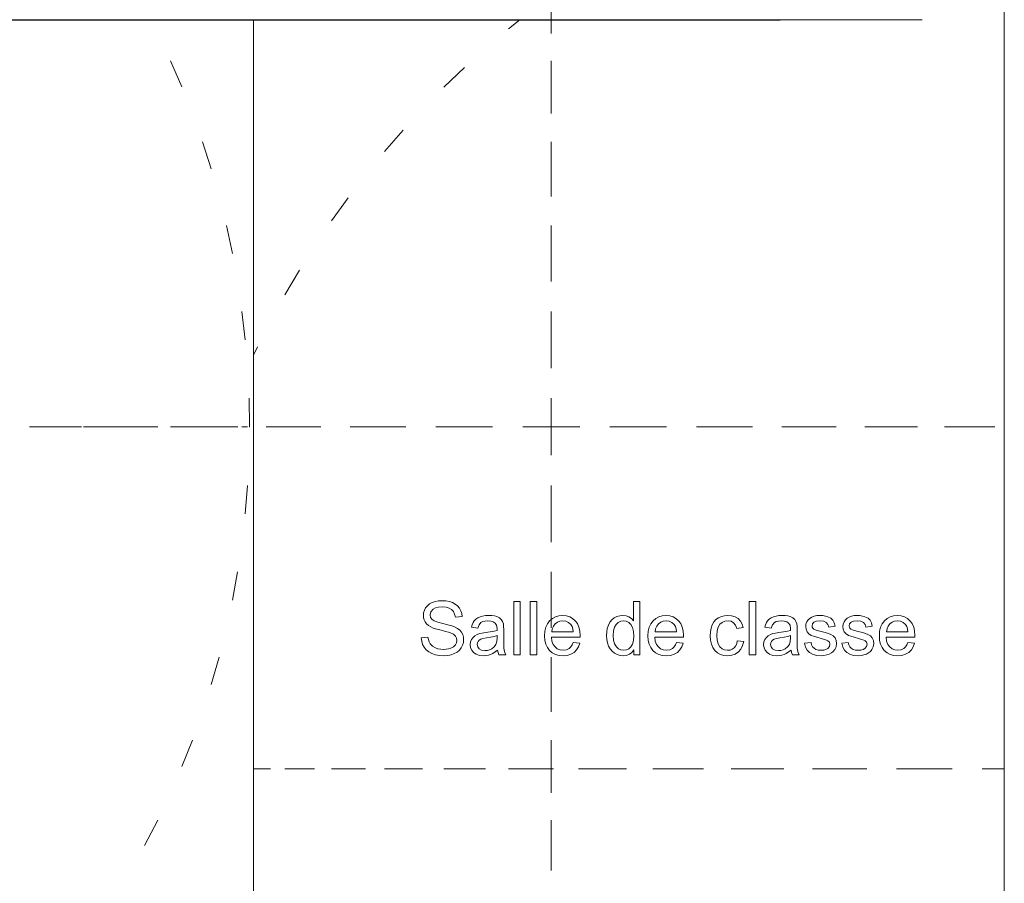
# Model space of a CAD drawing. Header units: millimetres. Extents: x 4 to 415, y 5 to 292.
# Tile 24 of 30: x 268 to 285, y 110 to 125. Entities that reach past the tile are written whole.
import ezdxf
from ezdxf.xclip import XClip

# ---------------------------------------------------------------- set-up
doc = ezdxf.new("R2010")
doc.units = ezdxf.units.MM
doc.header["$MEASUREMENT"] = 0
doc.header["$XCLIPFRAME"] = 0
for name, color, linetype in [('01-007-DESSINS IMPORTES_GEOMETRE_EXTERNES_XREF', 7, 'Continuous'), ('Nouveau_02-021-CLOISONS SPECIFIQUES HABILLAGE', 7, 'Continuous'), ('Nouveau_02-022-FAUX PLAFOND SUSPENDUS', 7, 'Continuous'), ('Nouveau_04-003-LUMINAIRES', 7, 'Continuous'), ('Nouveau_09-001-TEXTES 3D', 7, 'Continuous')]:
    doc.layers.add(name, color=color, linetype=linetype)

# ---------------------------------------------------------------- blocks, each defined once
blk = doc.blocks.new('Dessin_1_1', base_point=(537.388, 51.552))
at = {"layer": 'Nouveau_02-021-CLOISONS SPECIFIQUES HABILLAGE', "color": 8, "linetype": 'Continuous', "lineweight": 5}
for p, q in [((284.805, 96.002), (284.805, 126.352)), ((271.641, 96.002), (271.641, 124.792))]:
    blk.add_line(p, q, dxfattribs=at)
at = {"layer": 'Nouveau_02-022-FAUX PLAFOND SUSPENDUS', "color": 7, "linetype": 'Continuous', "lineweight": 25}
for p, q in [((266.985, 124.792), (267.912, 124.792)), ((267.912, 124.792), (268.881, 124.792)), ((268.881, 124.792), (269.884, 124.792)), ((269.884, 124.792), (270.462, 124.792)), ((270.462, 124.792), (270.984, 124.792)), ((270.984, 124.792), (272.042, 124.792)), ((272.042, 124.792), (273.103, 124.792)), ((273.103, 124.792), (274.157, 124.792)), ((274.157, 124.792), (275.195, 124.792)), ((275.195, 124.792), (276.207, 124.792)), ((276.207, 124.792), (277.183, 124.792)), ((277.183, 124.792), (278.115, 124.792)), ((278.115, 124.792), (278.993, 124.792)), ((278.993, 124.792), (279.81, 124.792)), ((279.81, 124.792), (280.558, 124.792)), ((280.558, 124.792), (280.875, 124.792))]:
    blk.add_line(p, q, dxfattribs=at)
at = {"layer": 'Nouveau_02-022-FAUX PLAFOND SUSPENDUS', "color": 8, "linetype": 'Continuous', "lineweight": 5}
for p, q in [((280.875, 124.792), (281.23, 124.792)), ((281.23, 124.792), (281.819, 124.792)), ((281.819, 124.792), (282.32, 124.792)), ((282.32, 124.792), (282.729, 124.792)), ((282.729, 124.792), (283.041, 124.792)), ((283.041, 124.792), (283.254, 124.792)), ((283.254, 124.792), (283.366, 124.792))]:
    blk.add_line(p, q, dxfattribs=at)
at = {"layer": 'Nouveau_04-003-LUMINAIRES', "color": 7, "linetype": 'Continuous', "lineweight": 20}
for p, q in [((276.86, 124.995), (276.86, 124.55)), ((276.86, 123.613), (276.86, 123.148)), ((276.86, 122.174), (276.86, 121.693)), ((276.86, 120.691), (276.86, 120.199)), ((276.86, 119.179), (276.86, 118.68)), ((268.206, 117.652), (268.626, 117.652)), ((269.517, 117.652), (269.962, 117.652)), ((270.899, 117.652), (271.364, 117.652)), ((272.339, 117.652), (272.819, 117.652)), ((273.821, 117.652), (274.313, 117.652)), ((275.334, 117.652), (275.832, 117.652)), ((276.86, 117.652), (277.36, 117.652)), ((276.86, 117.652), (276.86, 117.152)), ((278.387, 117.652), (278.884, 117.652)), ((279.899, 117.652), (280.388, 117.652)), ((281.382, 117.652), (281.858, 117.652)), ((282.822, 117.652), (283.28, 117.652)), ((284.204, 117.652), (284.641, 117.652)), ((276.86, 116.125), (276.86, 115.628)), ((276.86, 114.613), (276.86, 114.124)), ((276.86, 113.13), (276.86, 112.654)), ((276.86, 111.691), (276.86, 111.232)), ((276.86, 110.309), (276.86, 109.872))]:
    blk.add_line(p, q, dxfattribs=at)
at = {"layer": 'Nouveau_04-003-LUMINAIRES', "color": 8, "linetype": 'Continuous', "lineweight": 5}
for p, q in [((276.311, 124.792), (276.114, 124.634)), ((270.385, 123.613), (270.186, 124.072)), ((276.86, 123.613), (276.86, 124.072)), ((275.338, 123.952), (274.977, 123.606)), ((274.267, 122.857), (273.939, 122.479)), ((270.9, 122.174), (270.747, 122.65)), ((276.86, 122.174), (276.86, 122.65)), ((273.3, 121.668), (273.008, 121.262)), ((271.271, 120.691), (271.166, 121.18)), ((276.86, 120.691), (276.86, 121.18)), ((272.445, 120.397), (272.192, 119.966)), ((271.495, 119.179), (271.438, 119.675)), ((276.86, 119.179), (276.86, 119.675)), ((271.709, 119.053), (271.641, 118.908)), ((271.57, 117.652), (271.562, 118.152)), ((276.86, 117.652), (276.86, 118.152)), ((267.795, 117.652), (267.711, 117.652)), ((268.034, 117.652), (267.795, 117.652)), ((268.034, 117.652), (268.206, 117.652)), ((268.945, 117.652), (268.661, 117.652)), ((268.945, 117.652), (269.216, 117.652)), ((269.517, 117.652), (269.216, 117.652)), ((270.385, 117.652), (270.186, 117.652)), ((270.385, 117.652), (270.568, 117.652)), ((270.899, 117.652), (270.568, 117.652)), ((271.495, 117.652), (271.438, 117.652)), ((271.495, 117.652), (271.536, 117.652)), ((271.57, 117.652), (271.562, 117.652)), ((272.339, 117.652), (271.863, 117.652)), ((273.821, 117.652), (273.333, 117.652)), ((275.334, 117.652), (274.837, 117.652)), ((276.86, 117.652), (276.36, 117.652)), ((277.36, 117.652), (277.36, 117.652)), ((278.387, 117.652), (277.889, 117.652)), ((279.899, 117.652), (279.408, 117.652)), ((281.382, 117.652), (280.902, 117.652)), ((282.822, 117.652), (282.357, 117.652)), ((284.204, 117.652), (283.759, 117.652)), ((276.86, 117.152), (276.86, 117.152)), ((271.495, 116.125), (271.536, 116.623)), ((276.86, 116.125), (276.86, 116.623)), ((271.271, 114.613), (271.361, 115.105)), ((276.86, 114.613), (276.86, 115.105)), ((270.9, 113.13), (271.037, 113.611)), ((276.86, 113.13), (276.86, 113.611)), ((270.385, 111.691), (270.568, 112.156)), ((276.86, 111.691), (276.86, 112.156)), ((271.709, 111.652), (271.641, 111.652)), ((271.709, 111.652), (271.936, 111.652)), ((272.445, 111.652), (272.192, 111.652)), ((272.445, 111.652), (272.711, 111.652)), ((273.3, 111.652), (273.008, 111.652)), ((273.3, 111.652), (273.603, 111.652)), ((274.267, 111.652), (273.939, 111.652)), ((274.267, 111.652), (274.605, 111.652)), ((275.338, 111.652), (274.977, 111.652)), ((275.338, 111.652), (275.708, 111.652)), ((276.504, 111.652), (276.114, 111.652)), ((276.504, 111.652), (276.903, 111.652)), ((277.756, 111.652), (277.338, 111.652)), ((277.756, 111.652), (278.181, 111.652)), ((279.082, 111.652), (278.642, 111.652)), ((279.082, 111.652), (279.53, 111.652)), ((280.473, 111.652), (280.013, 111.652)), ((280.473, 111.652), (280.939, 111.652)), ((281.917, 111.652), (281.441, 111.652)), ((281.917, 111.652), (282.397, 111.652)), ((283.401, 111.652), (282.913, 111.652)), ((283.401, 111.652), (283.892, 111.652)), ((284.805, 111.652), (284.418, 111.652)), ((269.731, 110.309), (269.96, 110.753)), ((276.86, 110.309), (276.86, 110.753))]:
    blk.add_line(p, q, dxfattribs=at)
at = {"layer": 'Nouveau_09-001-TEXTES 3D', "color": 8, "linetype": 'Continuous', "lineweight": 5}
for p, q in [((274.658, 114.476), (274.636, 114.434)), ((274.689, 114.513), (274.658, 114.476)), ((274.728, 114.544), (274.689, 114.513)), ((274.775, 114.569), (274.728, 114.544)), ((274.829, 114.587), (274.775, 114.569)), ((274.788, 114.451), (274.829, 114.474)), ((274.886, 114.597), (274.829, 114.587)), ((274.829, 114.474), (274.884, 114.487)), ((274.884, 114.487), (274.952, 114.492)), ((274.946, 114.601), (274.886, 114.597)), ((275.013, 114.597), (274.946, 114.601)), ((274.952, 114.492), (275.017, 114.487)), ((275.074, 114.586), (275.013, 114.597)), ((275.017, 114.487), (275.072, 114.472)), ((275.072, 114.472), (275.114, 114.447)), ((275.129, 114.567), (275.074, 114.586)), ((275.178, 114.542), (275.129, 114.567)), ((275.219, 114.509), (275.178, 114.542)), ((275.251, 114.469), (275.219, 114.509)), ((275.275, 114.424), (275.251, 114.469)), ((276.316, 114.585), (276.202, 114.585)), ((276.202, 114.585), (276.202, 113.652)), ((276.316, 113.652), (276.316, 114.585)), ((276.606, 114.585), (276.491, 114.585)), ((276.491, 114.585), (276.491, 113.652)), ((276.606, 113.652), (276.606, 114.585)), ((278.415, 114.585), (278.301, 114.585)), ((278.301, 114.585), (278.301, 114.25)), ((278.415, 113.652), (278.415, 114.585)), ((280.446, 114.585), (280.332, 114.585)), ((280.332, 114.585), (280.332, 113.652)), ((280.446, 113.652), (280.446, 114.585)), ((274.623, 114.39), (274.618, 114.344)), ((274.618, 114.344), (274.622, 114.302)), ((274.622, 114.302), (274.633, 114.263)), ((274.636, 114.434), (274.623, 114.39)), ((274.737, 114.352), (274.75, 114.406)), ((274.746, 114.306), (274.737, 114.352)), ((274.773, 114.269), (274.746, 114.306)), ((274.75, 114.406), (274.788, 114.451)), ((275.114, 114.447), (275.146, 114.412)), ((275.146, 114.412), (275.167, 114.367)), ((275.167, 114.367), (275.179, 114.313)), ((275.179, 114.313), (275.297, 114.322)), ((275.291, 114.375), (275.275, 114.424)), ((275.297, 114.322), (275.291, 114.375)), ((275.571, 114.301), (275.537, 114.278)), ((275.612, 114.319), (275.571, 114.301)), ((275.658, 114.332), (275.612, 114.319)), ((275.709, 114.34), (275.658, 114.332)), ((275.765, 114.343), (275.709, 114.34)), ((275.819, 114.341), (275.765, 114.343)), ((275.866, 114.334), (275.819, 114.341)), ((275.906, 114.323), (275.866, 114.334)), ((275.953, 114.3), (275.906, 114.323)), ((275.985, 114.271), (275.953, 114.3)), ((276.934, 114.319), (276.88, 114.29)), ((276.994, 114.337), (276.934, 114.319)), ((277.061, 114.343), (276.994, 114.337)), ((277.126, 114.337), (277.061, 114.343)), ((277.184, 114.32), (277.126, 114.337)), ((277.236, 114.291), (277.184, 114.32)), ((277.282, 114.251), (277.236, 114.291)), ((277.964, 114.299), (277.923, 114.266)), ((278.011, 114.324), (277.964, 114.299)), ((278.061, 114.338), (278.011, 114.324)), ((278.115, 114.343), (278.061, 114.338)), ((278.173, 114.337), (278.115, 114.343)), ((278.224, 114.317), (278.173, 114.337)), ((278.267, 114.288), (278.224, 114.317)), ((278.746, 114.319), (278.692, 114.29)), ((278.806, 114.337), (278.746, 114.319)), ((278.873, 114.343), (278.806, 114.337)), ((278.938, 114.337), (278.873, 114.343)), ((278.996, 114.32), (278.938, 114.337)), ((279.048, 114.291), (278.996, 114.32)), ((279.094, 114.251), (279.048, 114.291)), ((279.794, 114.302), (279.749, 114.27)), ((279.845, 114.325), (279.794, 114.302)), ((279.899, 114.338), (279.845, 114.325)), ((279.955, 114.343), (279.899, 114.338)), ((280.024, 114.337), (279.955, 114.343)), ((280.084, 114.318), (280.024, 114.337)), ((280.136, 114.287), (280.084, 114.318)), ((280.715, 114.301), (280.682, 114.278)), ((280.756, 114.319), (280.715, 114.301)), ((280.803, 114.332), (280.756, 114.319)), ((280.854, 114.34), (280.803, 114.332)), ((280.91, 114.343), (280.854, 114.34)), ((280.964, 114.341), (280.91, 114.343)), ((281.01, 114.334), (280.964, 114.341)), ((281.05, 114.323), (281.01, 114.334)), ((281.097, 114.3), (281.05, 114.323)), ((281.13, 114.271), (281.097, 114.3)), ((281.399, 114.296), (281.367, 114.267)), ((281.431, 114.314), (281.399, 114.296)), ((281.472, 114.329), (281.431, 114.314)), ((281.52, 114.34), (281.472, 114.329)), ((281.571, 114.343), (281.52, 114.34)), ((281.622, 114.34), (281.571, 114.343)), ((281.668, 114.333), (281.622, 114.34)), ((281.711, 114.32), (281.668, 114.333)), ((281.763, 114.293), (281.711, 114.32)), ((281.799, 114.258), (281.763, 114.293)), ((282.051, 114.296), (282.019, 114.267)), ((282.082, 114.314), (282.051, 114.296)), ((282.124, 114.329), (282.082, 114.314)), ((282.171, 114.34), (282.124, 114.329)), ((282.223, 114.343), (282.171, 114.34)), ((282.273, 114.34), (282.223, 114.343)), ((282.32, 114.333), (282.273, 114.34)), ((282.362, 114.32), (282.32, 114.333)), ((282.415, 114.293), (282.362, 114.32)), ((282.451, 114.258), (282.415, 114.293)), ((282.803, 114.319), (282.749, 114.29)), ((282.863, 114.337), (282.803, 114.319)), ((282.93, 114.343), (282.863, 114.337)), ((282.994, 114.337), (282.93, 114.343)), ((283.053, 114.32), (282.994, 114.337)), ((283.105, 114.291), (283.053, 114.32)), ((283.151, 114.251), (283.105, 114.291)), ((274.633, 114.263), (274.651, 114.228)), ((274.651, 114.228), (274.676, 114.195)), ((274.676, 114.195), (274.71, 114.166)), ((274.71, 114.166), (274.75, 114.141)), ((274.75, 114.141), (274.793, 114.122)), ((274.81, 114.247), (274.773, 114.269)), ((274.793, 114.122), (274.853, 114.103)), ((274.872, 114.225), (274.81, 114.247)), ((274.96, 114.203), (274.872, 114.225)), ((275.049, 114.181), (274.96, 114.203)), ((275.118, 114.161), (275.049, 114.181)), ((275.166, 114.143), (275.118, 114.161)), ((275.216, 114.116), (275.166, 114.143)), ((275.472, 114.18), (275.46, 114.135)), ((275.46, 114.135), (275.572, 114.12)), ((275.489, 114.219), (275.472, 114.18)), ((275.51, 114.251), (275.489, 114.219)), ((275.537, 114.278), (275.51, 114.251)), ((275.572, 114.12), (275.596, 114.181)), ((275.596, 114.181), (275.629, 114.22)), ((275.629, 114.22), (275.659, 114.236)), ((275.659, 114.236), (275.699, 114.245)), ((275.699, 114.245), (275.748, 114.248)), ((275.748, 114.248), (275.801, 114.244)), ((275.801, 114.244), (275.845, 114.231)), ((275.845, 114.231), (275.879, 114.209)), ((275.879, 114.209), (275.903, 114.17)), ((275.903, 114.17), (275.911, 114.111)), ((276.007, 114.237), (275.985, 114.271)), ((276.021, 114.193), (276.007, 114.237)), ((276.025, 114.152), (276.021, 114.193)), ((276.027, 114.088), (276.025, 114.152)), ((276.767, 114.136), (276.751, 114.065)), ((276.795, 114.197), (276.767, 114.136)), ((276.833, 114.249), (276.795, 114.197)), ((276.88, 114.29), (276.833, 114.249)), ((276.879, 114.11), (276.899, 114.157)), ((276.899, 114.157), (276.929, 114.196)), ((276.929, 114.196), (276.968, 114.225)), ((276.968, 114.225), (277.012, 114.243)), ((277.012, 114.243), (277.062, 114.249)), ((277.062, 114.249), (277.117, 114.241)), ((277.117, 114.241), (277.164, 114.219)), ((277.164, 114.219), (277.204, 114.183)), ((277.204, 114.183), (277.225, 114.149)), ((277.225, 114.149), (277.239, 114.107)), ((277.32, 114.2), (277.282, 114.251)), ((277.347, 114.14), (277.32, 114.2)), ((277.363, 114.07), (277.347, 114.14)), ((277.863, 114.173), (277.844, 114.116)), ((277.889, 114.223), (277.863, 114.173)), ((277.923, 114.266), (277.889, 114.223)), ((277.952, 114.071), (277.97, 114.136)), ((277.97, 114.136), (277.998, 114.186)), ((277.998, 114.186), (278.035, 114.22)), ((278.035, 114.22), (278.078, 114.241)), ((278.078, 114.241), (278.126, 114.248)), ((278.126, 114.248), (278.175, 114.241)), ((278.175, 114.241), (278.219, 114.219)), ((278.219, 114.219), (278.257, 114.183)), ((278.257, 114.183), (278.287, 114.132)), ((278.301, 114.25), (278.267, 114.288)), ((278.287, 114.132), (278.305, 114.064)), ((278.579, 114.136), (278.563, 114.065)), ((278.607, 114.197), (278.579, 114.136)), ((278.645, 114.249), (278.607, 114.197)), ((278.692, 114.29), (278.645, 114.249)), ((278.691, 114.11), (278.711, 114.157)), ((278.711, 114.157), (278.741, 114.196)), ((278.741, 114.196), (278.78, 114.225)), ((278.78, 114.225), (278.824, 114.243)), ((278.824, 114.243), (278.874, 114.249)), ((278.874, 114.249), (278.929, 114.241)), ((278.929, 114.241), (278.976, 114.219)), ((278.976, 114.219), (279.016, 114.183)), ((279.016, 114.183), (279.037, 114.149)), ((279.037, 114.149), (279.051, 114.107)), ((279.132, 114.2), (279.094, 114.251)), ((279.159, 114.14), (279.132, 114.2)), ((279.175, 114.07), (279.159, 114.14)), ((279.664, 114.121), (279.651, 114.057)), ((279.684, 114.179), (279.664, 114.121)), ((279.712, 114.229), (279.684, 114.179)), ((279.749, 114.27), (279.712, 114.229)), ((279.771, 114.072), (279.789, 114.137)), ((279.789, 114.137), (279.819, 114.187)), ((279.819, 114.187), (279.859, 114.221)), ((279.859, 114.221), (279.906, 114.242)), ((279.906, 114.242), (279.96, 114.249)), ((279.96, 114.249), (280.013, 114.24)), ((280.013, 114.24), (280.058, 114.214)), ((280.058, 114.214), (280.092, 114.172)), ((280.092, 114.172), (280.114, 114.112)), ((280.114, 114.112), (280.225, 114.129)), ((280.177, 114.245), (280.136, 114.287)), ((280.207, 114.192), (280.177, 114.245)), ((280.225, 114.129), (280.207, 114.192)), ((280.617, 114.18), (280.605, 114.135)), ((280.605, 114.135), (280.717, 114.12)), ((280.634, 114.219), (280.617, 114.18)), ((280.655, 114.251), (280.634, 114.219)), ((280.682, 114.278), (280.655, 114.251)), ((280.717, 114.12), (280.74, 114.181)), ((280.74, 114.181), (280.774, 114.22)), ((280.774, 114.22), (280.804, 114.236)), ((280.804, 114.236), (280.844, 114.245)), ((280.844, 114.245), (280.893, 114.248)), ((280.893, 114.248), (280.946, 114.244)), ((280.946, 114.244), (280.989, 114.231)), ((280.989, 114.231), (281.023, 114.209)), ((281.023, 114.209), (281.048, 114.17)), ((281.048, 114.17), (281.056, 114.111)), ((281.151, 114.237), (281.13, 114.271)), ((281.165, 114.193), (281.151, 114.237)), ((281.17, 114.152), (281.165, 114.193)), ((281.171, 114.088), (281.17, 114.152)), ((281.327, 114.192), (281.322, 114.148)), ((281.322, 114.148), (281.328, 114.101)), ((281.343, 114.232), (281.327, 114.192)), ((281.367, 114.267), (281.343, 114.232)), ((281.433, 114.162), (281.441, 114.194)), ((281.436, 114.14), (281.433, 114.162)), ((281.447, 114.122), (281.436, 114.14)), ((281.441, 114.194), (281.466, 114.223)), ((281.465, 114.105), (281.447, 114.122)), ((281.466, 114.223), (281.511, 114.242)), ((281.511, 114.242), (281.579, 114.249)), ((281.579, 114.249), (281.638, 114.242)), ((281.638, 114.242), (281.682, 114.22)), ((281.682, 114.22), (281.712, 114.185)), ((281.712, 114.185), (281.727, 114.138)), ((281.727, 114.138), (281.839, 114.153)), ((281.823, 114.212), (281.799, 114.258)), ((281.839, 114.153), (281.823, 114.212)), ((281.979, 114.192), (281.974, 114.148)), ((281.974, 114.148), (281.98, 114.101)), ((281.994, 114.232), (281.979, 114.192)), ((282.019, 114.267), (281.994, 114.232)), ((282.084, 114.162), (282.093, 114.194)), ((282.088, 114.14), (282.084, 114.162)), ((282.098, 114.122), (282.088, 114.14)), ((282.093, 114.194), (282.118, 114.223)), ((282.116, 114.105), (282.098, 114.122)), ((282.118, 114.223), (282.163, 114.242)), ((282.163, 114.242), (282.231, 114.249)), ((282.231, 114.249), (282.29, 114.242)), ((282.29, 114.242), (282.334, 114.22)), ((282.334, 114.22), (282.364, 114.185)), ((282.364, 114.185), (282.378, 114.138)), ((282.378, 114.138), (282.49, 114.153)), ((282.475, 114.212), (282.451, 114.258)), ((282.49, 114.153), (282.475, 114.212)), ((282.636, 114.136), (282.619, 114.065)), ((282.663, 114.197), (282.636, 114.136)), ((282.702, 114.249), (282.663, 114.197)), ((282.749, 114.29), (282.702, 114.249)), ((282.748, 114.11), (282.768, 114.157)), ((282.768, 114.157), (282.798, 114.196)), ((282.798, 114.196), (282.837, 114.225)), ((282.837, 114.225), (282.881, 114.243)), ((282.881, 114.243), (282.931, 114.249)), ((282.931, 114.249), (282.985, 114.241)), ((282.985, 114.241), (283.033, 114.219)), ((283.033, 114.219), (283.073, 114.183)), ((283.073, 114.183), (283.094, 114.149)), ((283.094, 114.149), (283.108, 114.107)), ((283.189, 114.2), (283.151, 114.251)), ((283.216, 114.14), (283.189, 114.2)), ((283.232, 114.07), (283.216, 114.14)), ((274.699, 113.962), (274.582, 113.952)), ((274.582, 113.952), (274.589, 113.891)), ((274.707, 113.918), (274.699, 113.962)), ((274.853, 114.103), (274.931, 114.082)), ((274.931, 114.082), (275.006, 114.064)), ((275.006, 114.064), (275.062, 114.048)), ((275.062, 114.048), (275.097, 114.037)), ((275.097, 114.037), (275.147, 114.012)), ((275.147, 114.012), (275.181, 113.982)), ((275.181, 113.982), (275.2, 113.946)), ((275.2, 113.946), (275.206, 113.905)), ((275.256, 114.084), (275.216, 114.116)), ((275.286, 114.048), (275.256, 114.084)), ((275.308, 114.008), (275.286, 114.048)), ((275.321, 113.963), (275.308, 114.008)), ((275.325, 113.915), (275.321, 113.963)), ((275.489, 113.958), (275.463, 113.921)), ((275.522, 113.987), (275.489, 113.958)), ((275.561, 114.008), (275.522, 113.987)), ((275.605, 114.024), (275.561, 114.008)), ((275.647, 114.033), (275.605, 114.024)), ((275.706, 114.041), (275.647, 114.033)), ((275.663, 113.937), (275.724, 113.948)), ((275.791, 114.053), (275.706, 114.041)), ((275.724, 113.948), (275.8, 113.961)), ((275.859, 114.066), (275.791, 114.053)), ((275.8, 113.961), (275.862, 113.975)), ((275.911, 114.081), (275.859, 114.066)), ((275.862, 113.975), (275.911, 113.991)), ((275.911, 113.949), (275.906, 113.883)), ((275.911, 114.111), (275.911, 114.081)), ((275.911, 113.991), (275.911, 113.949)), ((276.027, 113.935), (276.027, 114.088)), ((276.751, 114.065), (276.745, 113.984)), ((276.745, 113.984), (276.751, 113.906)), ((276.873, 113.892), (276.864, 113.961)), ((276.864, 113.961), (277.368, 113.961)), ((276.87, 114.055), (276.879, 114.11)), ((277.247, 114.055), (276.87, 114.055)), ((277.239, 114.107), (277.247, 114.055)), ((277.368, 113.991), (277.363, 114.07)), ((277.368, 113.961), (277.368, 113.991)), ((277.833, 114.055), (277.829, 113.989)), ((277.829, 113.989), (277.833, 113.923)), ((277.844, 114.116), (277.833, 114.055)), ((277.947, 113.989), (277.952, 114.071)), ((277.953, 113.91), (277.947, 113.989)), ((278.305, 114.064), (278.311, 113.98)), ((278.311, 113.98), (278.305, 113.903)), ((278.563, 114.065), (278.557, 113.984)), ((278.557, 113.984), (278.563, 113.906)), ((278.685, 113.892), (278.676, 113.961)), ((278.676, 113.961), (279.18, 113.961)), ((278.682, 114.055), (278.691, 114.11)), ((279.059, 114.055), (278.682, 114.055)), ((279.051, 114.107), (279.059, 114.055)), ((279.18, 113.991), (279.175, 114.07)), ((279.18, 113.961), (279.18, 113.991)), ((279.651, 114.057), (279.647, 113.987)), ((279.647, 113.987), (279.653, 113.908)), ((279.765, 113.99), (279.771, 114.072)), ((279.771, 113.908), (279.765, 113.99)), ((280.634, 113.958), (280.608, 113.921)), ((280.667, 113.987), (280.634, 113.958)), ((280.706, 114.008), (280.667, 113.987)), ((280.749, 114.024), (280.706, 114.008)), ((280.791, 114.033), (280.749, 114.024)), ((280.851, 114.041), (280.791, 114.033)), ((280.808, 113.937), (280.868, 113.948)), ((280.935, 114.053), (280.851, 114.041)), ((280.868, 113.948), (280.944, 113.961)), ((281.003, 114.066), (280.935, 114.053)), ((280.944, 113.961), (281.007, 113.975)), ((281.055, 114.081), (281.003, 114.066)), ((281.007, 113.975), (281.055, 113.991)), ((281.055, 113.949), (281.051, 113.883)), ((281.056, 114.111), (281.055, 114.081)), ((281.055, 113.991), (281.055, 113.949)), ((281.171, 113.935), (281.171, 114.088)), ((281.328, 114.101), (281.347, 114.058)), ((281.347, 114.058), (281.378, 114.021)), ((281.378, 114.021), (281.421, 113.993)), ((281.421, 113.993), (281.462, 113.977)), ((281.462, 113.977), (281.52, 113.959)), ((281.491, 114.091), (281.465, 114.105)), ((281.524, 114.08), (281.491, 114.091)), ((281.52, 113.959), (281.596, 113.938)), ((281.592, 114.062), (281.524, 114.08)), ((281.665, 114.041), (281.592, 114.062)), ((281.721, 114.024), (281.665, 114.041)), ((281.761, 114.009), (281.721, 114.024)), ((281.804, 113.983), (281.761, 114.009)), ((281.837, 113.948), (281.804, 113.983)), ((281.857, 113.904), (281.837, 113.948)), ((281.98, 114.101), (281.999, 114.058)), ((281.999, 114.058), (282.03, 114.021)), ((282.03, 114.021), (282.073, 113.993)), ((282.073, 113.993), (282.114, 113.977)), ((282.114, 113.977), (282.172, 113.959)), ((282.142, 114.091), (282.116, 114.105)), ((282.176, 114.08), (282.142, 114.091)), ((282.172, 113.959), (282.247, 113.938)), ((282.244, 114.062), (282.176, 114.08)), ((282.316, 114.041), (282.244, 114.062)), ((282.373, 114.024), (282.316, 114.041)), ((282.413, 114.009), (282.373, 114.024)), ((282.456, 113.983), (282.413, 114.009)), ((282.489, 113.948), (282.456, 113.983)), ((282.509, 113.904), (282.489, 113.948)), ((282.619, 114.065), (282.614, 113.984)), ((282.614, 113.984), (282.619, 113.906)), ((282.742, 113.892), (282.732, 113.961)), ((282.732, 113.961), (283.236, 113.961)), ((282.739, 114.055), (282.748, 114.11)), ((283.116, 114.055), (282.739, 114.055)), ((283.108, 114.107), (283.116, 114.055)), ((283.237, 113.991), (283.232, 114.07)), ((283.236, 113.961), (283.237, 113.991)), ((274.589, 113.891), (274.606, 113.835)), ((274.606, 113.835), (274.634, 113.784)), ((274.634, 113.784), (274.67, 113.739)), ((274.72, 113.88), (274.707, 113.918)), ((274.737, 113.847), (274.72, 113.88)), ((274.776, 113.806), (274.737, 113.847)), ((274.831, 113.774), (274.776, 113.806)), ((274.875, 113.759), (274.831, 113.774)), ((275.146, 113.793), (275.099, 113.768)), ((275.18, 113.825), (275.146, 113.793)), ((275.2, 113.864), (275.18, 113.825)), ((275.206, 113.905), (275.2, 113.864)), ((275.25, 113.734), (275.283, 113.775)), ((275.283, 113.775), (275.306, 113.82)), ((275.306, 113.82), (275.32, 113.867)), ((275.32, 113.867), (275.325, 113.915)), ((275.446, 113.878), (275.44, 113.83)), ((275.44, 113.83), (275.447, 113.777)), ((275.463, 113.921), (275.446, 113.878)), ((275.447, 113.777), (275.467, 113.731)), ((275.563, 113.833), (275.567, 113.862)), ((275.571, 113.791), (275.563, 113.833)), ((275.567, 113.862), (275.579, 113.888)), ((275.597, 113.757), (275.571, 113.791)), ((275.579, 113.888), (275.598, 113.909)), ((275.598, 113.909), (275.624, 113.925)), ((275.624, 113.925), (275.663, 113.937)), ((275.861, 113.79), (275.817, 113.755)), ((275.892, 113.835), (275.861, 113.79)), ((275.906, 113.883), (275.892, 113.835)), ((276.027, 113.842), (276.027, 113.935)), ((276.03, 113.774), (276.027, 113.842)), ((276.034, 113.733), (276.03, 113.774)), ((276.751, 113.906), (276.767, 113.838)), ((276.767, 113.838), (276.794, 113.778)), ((276.794, 113.778), (276.832, 113.728)), ((276.894, 113.835), (276.873, 113.892)), ((276.927, 113.79), (276.894, 113.835)), ((276.967, 113.757), (276.927, 113.79)), ((277.203, 113.79), (277.175, 113.764)), ((277.227, 113.826), (277.203, 113.79)), ((277.246, 113.87), (277.227, 113.826)), ((277.364, 113.855), (277.246, 113.87)), ((277.306, 113.737), (277.34, 113.791)), ((277.34, 113.791), (277.364, 113.855)), ((277.833, 113.923), (277.846, 113.861)), ((277.846, 113.861), (277.866, 113.806)), ((277.866, 113.806), (277.894, 113.756)), ((277.971, 113.845), (277.953, 113.91)), ((278.002, 113.795), (277.971, 113.845)), ((278.04, 113.759), (278.002, 113.795)), ((278.258, 113.792), (278.221, 113.758)), ((278.288, 113.84), (278.258, 113.792)), ((278.305, 113.903), (278.288, 113.84)), ((278.563, 113.906), (278.579, 113.838)), ((278.579, 113.838), (278.606, 113.778)), ((278.606, 113.778), (278.644, 113.728)), ((278.706, 113.835), (278.685, 113.892)), ((278.739, 113.79), (278.706, 113.835)), ((278.779, 113.757), (278.739, 113.79)), ((279.015, 113.79), (278.987, 113.764)), ((279.039, 113.826), (279.015, 113.79)), ((279.058, 113.87), (279.039, 113.826)), ((279.176, 113.855), (279.058, 113.87)), ((279.118, 113.737), (279.152, 113.791)), ((279.152, 113.791), (279.176, 113.855)), ((279.653, 113.908), (279.668, 113.838)), ((279.668, 113.838), (279.695, 113.778)), ((279.695, 113.778), (279.732, 113.727)), ((279.788, 113.842), (279.771, 113.908)), ((279.817, 113.792), (279.788, 113.842)), ((279.856, 113.758), (279.817, 113.792)), ((280.093, 113.805), (280.066, 113.772)), ((280.112, 113.847), (280.093, 113.805)), ((280.123, 113.899), (280.112, 113.847)), ((280.236, 113.885), (280.123, 113.899)), ((280.186, 113.752), (280.217, 113.813)), ((280.217, 113.813), (280.236, 113.885)), ((280.591, 113.878), (280.585, 113.83)), ((280.585, 113.83), (280.592, 113.777)), ((280.608, 113.921), (280.591, 113.878)), ((280.592, 113.777), (280.612, 113.731)), ((280.707, 113.833), (280.711, 113.862)), ((280.716, 113.791), (280.707, 113.833)), ((280.711, 113.862), (280.723, 113.888)), ((280.742, 113.757), (280.716, 113.791)), ((280.723, 113.888), (280.742, 113.909)), ((280.742, 113.909), (280.768, 113.925)), ((280.768, 113.925), (280.808, 113.937)), ((281.006, 113.79), (280.961, 113.755)), ((281.037, 113.835), (281.006, 113.79)), ((281.051, 113.883), (281.037, 113.835)), ((281.172, 113.842), (281.171, 113.935)), ((281.174, 113.774), (281.172, 113.842)), ((281.178, 113.733), (281.174, 113.774)), ((281.416, 113.871), (281.303, 113.854)), ((281.303, 113.854), (281.321, 113.788)), ((281.321, 113.788), (281.351, 113.734)), ((281.426, 113.83), (281.416, 113.871)), ((281.444, 113.795), (281.426, 113.83)), ((281.469, 113.767), (281.444, 113.795)), ((281.596, 113.938), (281.65, 113.923)), ((281.65, 113.923), (281.689, 113.911)), ((281.689, 113.911), (281.713, 113.899)), ((281.737, 113.798), (281.708, 113.763)), ((281.713, 113.899), (281.738, 113.873)), ((281.746, 113.838), (281.737, 113.798)), ((281.738, 113.873), (281.746, 113.838)), ((281.831, 113.743), (281.856, 113.795)), ((281.856, 113.795), (281.864, 113.85)), ((281.864, 113.85), (281.857, 113.904)), ((282.068, 113.871), (281.955, 113.854)), ((281.955, 113.854), (281.973, 113.788)), ((281.973, 113.788), (282.002, 113.734)), ((282.078, 113.83), (282.068, 113.871)), ((282.096, 113.795), (282.078, 113.83)), ((282.121, 113.767), (282.096, 113.795)), ((282.247, 113.938), (282.302, 113.923)), ((282.302, 113.923), (282.341, 113.911)), ((282.341, 113.911), (282.364, 113.899)), ((282.389, 113.798), (282.36, 113.763)), ((282.364, 113.899), (282.39, 113.873)), ((282.398, 113.838), (282.389, 113.798)), ((282.39, 113.873), (282.398, 113.838)), ((282.483, 113.743), (282.508, 113.795)), ((282.508, 113.795), (282.516, 113.85)), ((282.516, 113.85), (282.509, 113.904)), ((282.619, 113.906), (282.636, 113.838)), ((282.636, 113.838), (282.663, 113.778)), ((282.663, 113.778), (282.701, 113.728)), ((282.763, 113.835), (282.742, 113.892)), ((282.795, 113.79), (282.763, 113.835)), ((282.836, 113.757), (282.795, 113.79)), ((283.072, 113.79), (283.044, 113.764)), ((283.095, 113.826), (283.072, 113.79)), ((283.115, 113.87), (283.095, 113.826)), ((283.233, 113.855), (283.115, 113.87)), ((283.175, 113.737), (283.209, 113.791)), ((283.209, 113.791), (283.233, 113.855)), ((274.67, 113.739), (274.715, 113.702)), ((274.715, 113.702), (274.768, 113.673)), ((274.768, 113.673), (274.83, 113.652)), ((274.83, 113.652), (274.9, 113.64)), ((274.923, 113.75), (274.875, 113.759)), ((274.9, 113.64), (274.98, 113.636)), ((274.974, 113.747), (274.923, 113.75)), ((275.02, 113.749), (274.974, 113.747)), ((274.98, 113.636), (275.045, 113.64)), ((275.061, 113.756), (275.02, 113.749)), ((275.045, 113.64), (275.105, 113.652)), ((275.099, 113.768), (275.061, 113.756)), ((275.105, 113.652), (275.16, 113.673)), ((275.16, 113.673), (275.209, 113.7)), ((275.209, 113.7), (275.25, 113.734)), ((275.467, 113.731), (275.5, 113.691)), ((275.5, 113.691), (275.546, 113.661)), ((275.546, 113.661), (275.603, 113.643)), ((275.64, 113.734), (275.597, 113.757)), ((275.603, 113.643), (275.671, 113.637)), ((275.699, 113.726), (275.64, 113.734)), ((275.671, 113.637), (275.715, 113.639)), ((275.741, 113.73), (275.699, 113.726)), ((275.715, 113.639), (275.758, 113.646)), ((275.781, 113.739), (275.741, 113.73)), ((275.758, 113.646), (275.798, 113.659)), ((275.817, 113.755), (275.781, 113.739)), ((275.798, 113.659), (275.838, 113.677)), ((275.838, 113.677), (275.878, 113.703)), ((275.878, 113.703), (275.92, 113.735)), ((275.92, 113.735), (275.929, 113.691)), ((275.929, 113.691), (275.943, 113.652)), ((275.943, 113.652), (276.063, 113.652)), ((276.045, 113.692), (276.034, 113.733)), ((276.063, 113.652), (276.045, 113.692)), ((276.202, 113.652), (276.316, 113.652)), ((276.491, 113.652), (276.606, 113.652)), ((276.832, 113.728), (276.879, 113.688)), ((276.879, 113.688), (276.934, 113.659)), ((276.934, 113.659), (276.997, 113.642)), ((277.015, 113.737), (276.967, 113.757)), ((276.997, 113.642), (277.067, 113.637)), ((277.068, 113.731), (277.015, 113.737)), ((277.067, 113.637), (277.141, 113.643)), ((277.126, 113.739), (277.068, 113.731)), ((277.175, 113.764), (277.126, 113.739)), ((277.141, 113.643), (277.206, 113.662)), ((277.206, 113.662), (277.261, 113.694)), ((277.261, 113.694), (277.306, 113.737)), ((277.894, 113.756), (277.929, 113.715)), ((277.929, 113.715), (277.971, 113.681)), ((277.971, 113.681), (278.018, 113.656)), ((278.018, 113.656), (278.067, 113.642)), ((278.083, 113.738), (278.04, 113.759)), ((278.067, 113.642), (278.12, 113.637)), ((278.131, 113.731), (278.083, 113.738)), ((278.12, 113.637), (278.178, 113.643)), ((278.178, 113.738), (278.131, 113.731)), ((278.221, 113.758), (278.178, 113.738)), ((278.178, 113.643), (278.23, 113.662)), ((278.23, 113.662), (278.273, 113.693)), ((278.273, 113.693), (278.309, 113.737)), ((278.309, 113.737), (278.309, 113.652)), ((278.309, 113.652), (278.415, 113.652)), ((278.644, 113.728), (278.691, 113.688)), ((278.691, 113.688), (278.746, 113.659)), ((278.746, 113.659), (278.809, 113.642)), ((278.827, 113.737), (278.779, 113.757)), ((278.809, 113.642), (278.879, 113.637)), ((278.88, 113.731), (278.827, 113.737)), ((278.879, 113.637), (278.953, 113.643)), ((278.938, 113.739), (278.88, 113.731)), ((278.987, 113.764), (278.938, 113.739)), ((278.953, 113.643), (279.018, 113.662)), ((279.018, 113.662), (279.073, 113.694)), ((279.073, 113.694), (279.118, 113.737)), ((279.732, 113.727), (279.777, 113.688)), ((279.777, 113.688), (279.83, 113.659)), ((279.83, 113.659), (279.889, 113.642)), ((279.901, 113.738), (279.856, 113.758)), ((279.889, 113.642), (279.955, 113.637)), ((279.954, 113.731), (279.901, 113.738)), ((279.996, 113.735), (279.954, 113.731)), ((279.955, 113.637), (280.025, 113.644)), ((280.034, 113.749), (279.996, 113.735)), ((280.025, 113.644), (280.087, 113.666)), ((280.066, 113.772), (280.034, 113.749)), ((280.087, 113.666), (280.142, 113.702)), ((280.142, 113.702), (280.186, 113.752)), ((280.332, 113.652), (280.446, 113.652)), ((280.612, 113.731), (280.645, 113.691)), ((280.645, 113.691), (280.69, 113.661)), ((280.69, 113.661), (280.747, 113.643)), ((280.785, 113.734), (280.742, 113.757)), ((280.747, 113.643), (280.816, 113.637)), ((280.843, 113.726), (280.785, 113.734)), ((280.816, 113.637), (280.86, 113.639)), ((280.886, 113.73), (280.843, 113.726)), ((280.86, 113.639), (280.902, 113.646)), ((280.925, 113.739), (280.886, 113.73)), ((280.902, 113.646), (280.942, 113.659)), ((280.961, 113.755), (280.925, 113.739)), ((280.942, 113.659), (280.982, 113.677)), ((280.982, 113.677), (281.023, 113.703)), ((281.023, 113.703), (281.065, 113.735)), ((281.065, 113.735), (281.073, 113.691)), ((281.073, 113.691), (281.088, 113.652)), ((281.088, 113.652), (281.207, 113.652)), ((281.189, 113.692), (281.178, 113.733)), ((281.207, 113.652), (281.189, 113.692)), ((281.351, 113.734), (281.391, 113.691)), ((281.391, 113.691), (281.444, 113.661)), ((281.444, 113.661), (281.511, 113.643)), ((281.502, 113.747), (281.469, 113.767)), ((281.543, 113.735), (281.502, 113.747)), ((281.511, 113.643), (281.592, 113.637)), ((281.591, 113.731), (281.543, 113.735)), ((281.639, 113.734), (281.591, 113.731)), ((281.592, 113.637), (281.643, 113.64)), ((281.678, 113.745), (281.639, 113.734)), ((281.643, 113.64), (281.691, 113.649)), ((281.708, 113.763), (281.678, 113.745)), ((281.691, 113.649), (281.734, 113.664)), ((281.734, 113.664), (281.773, 113.685)), ((281.773, 113.685), (281.805, 113.711)), ((281.805, 113.711), (281.831, 113.743)), ((282.002, 113.734), (282.043, 113.691)), ((282.043, 113.691), (282.096, 113.661)), ((282.096, 113.661), (282.163, 113.643)), ((282.154, 113.747), (282.121, 113.767)), ((282.195, 113.735), (282.154, 113.747)), ((282.163, 113.643), (282.244, 113.637)), ((282.243, 113.731), (282.195, 113.735)), ((282.291, 113.734), (282.243, 113.731)), ((282.244, 113.637), (282.295, 113.64)), ((282.33, 113.745), (282.291, 113.734)), ((282.295, 113.64), (282.342, 113.649)), ((282.36, 113.763), (282.33, 113.745)), ((282.342, 113.649), (282.386, 113.664)), ((282.386, 113.664), (282.425, 113.685)), ((282.425, 113.685), (282.457, 113.711)), ((282.457, 113.711), (282.483, 113.743)), ((282.701, 113.728), (282.748, 113.688)), ((282.748, 113.688), (282.803, 113.659)), ((282.803, 113.659), (282.866, 113.642)), ((282.883, 113.737), (282.836, 113.757)), ((282.866, 113.642), (282.936, 113.637)), ((282.937, 113.731), (282.883, 113.737)), ((282.936, 113.637), (283.01, 113.643)), ((282.995, 113.739), (282.937, 113.731)), ((283.044, 113.764), (282.995, 113.739)), ((283.01, 113.643), (283.074, 113.662)), ((283.074, 113.662), (283.129, 113.694)), ((283.129, 113.694), (283.175, 113.737))]:
    blk.add_line(p, q, dxfattribs=at)

msp = doc.modelspace()

# ---------------------------------------------------------------- block references
at = {"layer": '01-007-DESSINS IMPORTES_GEOMETRE_EXTERNES_XREF', "color": 7, "linetype": 'Continuous', "lineweight": 20}
ref = msp.add_blockref('Dessin_1_1', (537.388, 51.552), dxfattribs=at)
XClip(ref).set_block_clipping_path([(4.0594847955, 31.4618060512), (414.0594847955, 291.8429379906)])

doc.saveas('drawing.dxf')
